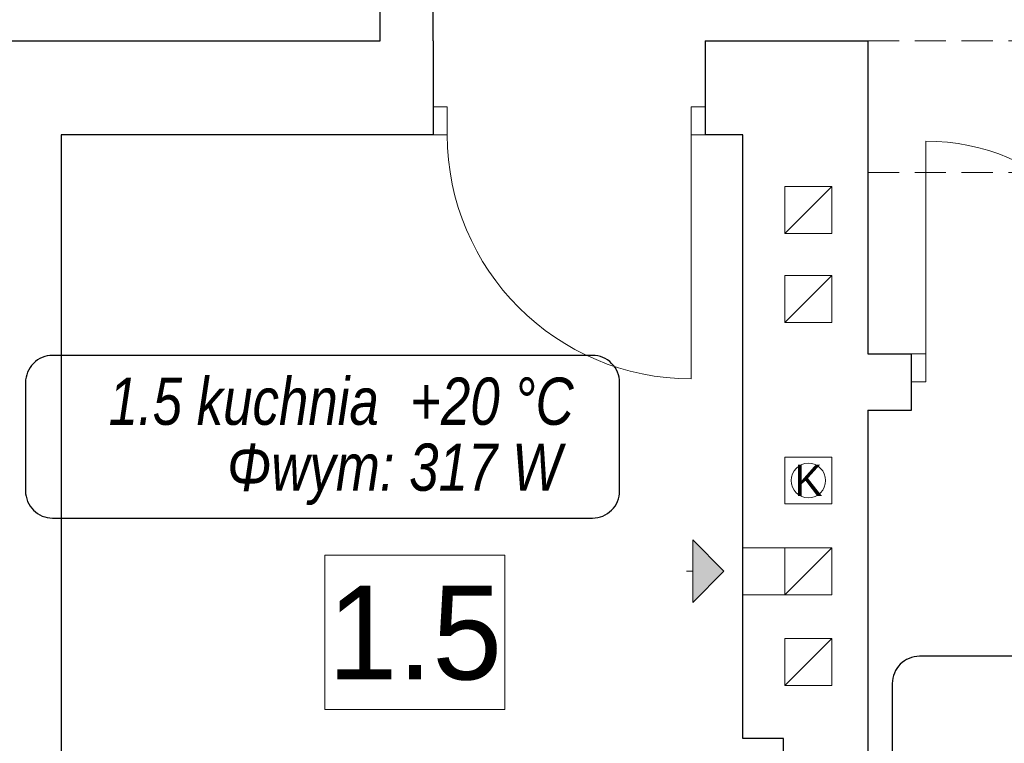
# Model space of a CAD drawing. Extents: x -440864 to -355682, y 13652 to 155872.
# Tile 54 of 179: x -421507 to -418358, y 58889 to 61202. Entities that reach past the tile are written whole.
import ezdxf
from ezdxf.lldxf.tags import DXFTag

# ---------------------------------------------------------------- set-up
doc = ezdxf.new("R2010")
doc.units = 0
doc.header["$MEASUREMENT"] = 0
doc.set_wipeout_variables(frame=1)
doc.linetypes.add('Krawędzie ukryte', pattern=[150, 100, -50])
for name, color, linetype in [('#podkład', 252, 'Continuous'), ('IS_Text_Konstrukcji', 7, 'Continuous'), ('Istniejące kominy', 252, 'Continuous')]:
    doc.layers.add(name, color=color, linetype=linetype)
for name, color, linetype, lineweight in [('Arch opisy_Nr_Pióra__1', 252, 'Continuous', 25), ('INWENT OPISY_Nr_Pióra__21', 252, 'Continuous', 9), ('INWENT RURY SPUSTOWE_Nr_Pióra__21', 252, 'Continuous', 9), ('INWENT. DRZWI_Nr_Pióra__5', 252, 'Continuous', 13), ('INWENT.ŚCIANY_Nr_Pióra__1', 252, 'Continuous', 25), ('Istniejące kominy_Nr_Pióra__21', 252, 'Continuous', 9), ('Istniejące stropy_Nr_Pióra__5', 252, 'Continuous', 13)]:
    doc.layers.add(name, color=color, linetype=linetype, lineweight=lineweight)
doc.styles.add('GENERATED_STYLE_3', font='txt')
doc.styles.add('GENERATED_STYLE_5', font='txt')
doc.styles.get("Standard").update_dxf_attribs({"font": 'arial.ttf', "width": 0.8, "bigfont": 'BIGFONT.SHX'})
tags = doc.linetypes.add('SOLID', pattern=[10, 10, 0]).pattern_tags.tags
tags[6:7] = [DXFTag(74, 4), DXFTag(75, 0), DXFTag(340, '0'), DXFTag(46, 0.0), DXFTag(50, 0.0), DXFTag(44, 0.0), DXFTag(45, 0.0)]
tags[4:5] = [DXFTag(74, 4), DXFTag(75, 0), DXFTag(340, '0'), DXFTag(46, 0.0), DXFTag(50, 0.0), DXFTag(44, 0.0), DXFTag(45, 0.0)]

# ---------------------------------------------------------------- blocks, each defined once
blk = doc.blocks.new('Linia_18', base_point=(-419254.9, 60587.6))
at = {"layer": 'Istniejące kominy_Nr_Pióra__21', "linetype": 'Continuous'}
blk.add_hatch(color=256, dxfattribs=at).paths.add_polyline_path([(-419254.9, 60587.6), (-419354.9, 60487.6), (-419354.9, 60687.6)], flags=0)
for p, q in [((-419254.9, 60587.6), (-419354.9, 60687.6)), ((-419354.9, 60487.6), (-419354.9, 60687.6)), ((-419354.9, 60587.6), (-419374.9, 60587.6)), ((-419254.9, 60587.6), (-419354.9, 60487.6))]:
    blk.add_line(p, q, dxfattribs=at)
blk = doc.blocks.new('piętro')
at = {"layer": 'INWENT RURY SPUSTOWE_Nr_Pióra__21', "color": 252, "linetype": 'Continuous'}
blk.add_circle((-418984.9, 53229.3), 55, dxfattribs=at)
at = {"layer": 'INWENT. DRZWI_Nr_Pióra__5', "color": 252, "linetype": 'Continuous'}
for p, q in [((-420139.9, 54424.3), (-420184.9, 54424.3)), ((-420139.9, 54334.3), (-420139.9, 54424.3)), ((-419359.9, 54334.3), (-419359.9, 54424.3)), ((-419359.9, 54424.3), (-419314.9, 54424.3)), ((-420184.9, 54334.3), (-420139.9, 54334.3)), ((-419359.9, 54334.3), (-419359.9, 53554.3)), ((-419314.9, 54334.3), (-419359.9, 54334.3)), ((-418609.9, 53634.3), (-418609.9, 54314.3)), ((-418654.9, 53634.3), (-418609.9, 53634.3)), ((-418609.9, 53634.3), (-418609.9, 53544.3)), ((-418609.9, 53544.3), (-418654.9, 53544.3))]:
    blk.add_line(p, q, dxfattribs=at)
for centre, radius, start, end in [((-419359.9, 54334.3), 780, 180, 270), ((-418609.9, 53634.3), 680, 0, 90)]:
    blk.add_arc(centre, radius, start, end, dxfattribs=at)
at = {"layer": 'INWENT.ŚCIANY_Nr_Pióra__1', "color": 252, "linetype": 'Continuous'}
for p, q in [((-420354.9, 54634.3), (-420354.9, 55704.3)), ((-420184.9, 54634.3), (-420184.9, 55704.3)), ((-421854.9, 54634.3), (-420354.9, 54634.3)), ((-420184.9, 54634.3), (-420184.9, 54334.3)), ((-419314.9, 54634.3), (-419314.9, 54334.3)), ((-419314.9, 54634.3), (-418794.9, 54634.3)), ((-418794.9, 54634.3), (-418794.9, 53634.3)), ((-421374.9, 54334.3), (-421374.9, 50734.3)), ((-420184.9, 54334.3), (-421374.9, 54334.3)), ((-419194.9, 54334.3), (-419314.9, 54334.3)), ((-419194.9, 52404.3), (-419194.9, 54334.3)), ((-418794.9, 53634.3), (-418654.9, 53634.3)), ((-418654.9, 53454.3), (-418654.9, 53634.3)), ((-418794.9, 53454.3), (-418654.9, 53454.3)), ((-418794.9, 53454.3), (-418794.9, 51914.3)), ((-419064.9, 52404.3), (-419194.9, 52404.3)), ((-419064.9, 50734.3), (-419064.9, 52404.3))]:
    blk.add_line(p, q, dxfattribs=at)
at = {"layer": 'Istniejące kominy_Nr_Pióra__21', "color": 252, "linetype": 'Continuous'}
for p, q in [((-419059.9, 54019.3), (-419059.9, 54169.3)), ((-419059.9, 54169.3), (-418909.9, 54169.3)), ((-419059.9, 54019.3), (-418909.9, 54169.3)), ((-418909.9, 54169.3), (-418909.9, 54019.3)), ((-418909.9, 54019.3), (-419059.9, 54019.3)), ((-418909.9, 53884.3), (-419059.9, 53884.3)), ((-419059.9, 53884.3), (-419059.9, 53734.3)), ((-419059.9, 53734.3), (-418909.9, 53884.3)), ((-418909.9, 53734.3), (-418909.9, 53884.3)), ((-419059.9, 53734.3), (-418909.9, 53734.3)), ((-419059.9, 53154.3), (-419059.9, 53304.3)), ((-419059.9, 53304.3), (-418909.9, 53304.3)), ((-418909.9, 53304.3), (-418909.9, 53154.3)), ((-418909.9, 53154.3), (-419059.9, 53154.3)), ((-419194.9, 53014.3), (-418909.9, 53014.3)), ((-419059.9, 52864.3), (-419059.9, 53014.3)), ((-419059.9, 52864.3), (-418909.9, 53014.3)), ((-418909.9, 53014.3), (-418909.9, 52864.3)), ((-418909.9, 52864.3), (-419194.9, 52864.3)), ((-419059.9, 52574.3), (-419059.9, 52724.3)), ((-419059.9, 52724.3), (-418909.9, 52724.3)), ((-419059.9, 52574.3), (-418909.9, 52724.3)), ((-418909.9, 52724.3), (-418909.9, 52574.3)), ((-418909.9, 52574.3), (-419059.9, 52574.3))]:
    blk.add_line(p, q, dxfattribs=at)
at = {"layer": 'Istniejące stropy_Nr_Pióra__5', "color": 252, "linetype": 'Krawędzie ukryte'}
for p, q in [((-418794.9, 54634.3), (-415204.9, 54634.3)), ((-418794.9, 54214.3), (-415204.9, 54214.3))]:
    blk.add_line(p, q, dxfattribs=at)
at = {"layer": 'Istniejące kominy', "color": 252, "linetype": 'Continuous'}
blk.add_blockref('Linia_18', (-419254.9, 52939.3), dxfattribs=at)
at = {"layer": 'Arch opisy_Nr_Pióra__1', "color": 252, "linetype": 'Continuous', "insert": (-418984.9, 53180.1), "char_height": 100, "attachment_point": 8, "style": 'GENERATED_STYLE_5'}
blk.add_mtext('{K}', dxfattribs=at)
at = {"color": 252, "linetype": 'Continuous', "ltscale": 1698243.08349761}
blk.add_wipeout([(-420531.4, 52991.1), (-419955.4, 52991.1), (-419955.4, 52497), (-420531.4, 52497)], dxfattribs=at).dxf.layer = 'INWENT OPISY_Nr_Pióra__21'
at = {"layer": 'INWENT OPISY_Nr_Pióra__21', "color": 252, "linetype": 'Continuous', "flags": 128}
blk.add_lwpolyline([(-420531.4, 52991.1), (-419955.4, 52991.1), (-419955.4, 52497), (-420531.4, 52497)], close=True, dxfattribs=at)
at = {"layer": 'INWENT OPISY_Nr_Pióra__21', "color": 252, "linetype": 'Continuous', "insert": (-420243.4, 52589), "char_height": 300, "attachment_point": 8, "style": 'GENERATED_STYLE_3'}
blk.add_mtext('{1.5 }', dxfattribs=at)

msp = doc.modelspace()

# ---------------------------------------------------------------- block references
at = {"layer": '#podkład', "color": 3, "lineweight": 50}
msp.add_blockref('piętro', (0, 6500), dxfattribs=at)

# ---------------------------------------------------------------- next in the draw order: linework, layer by layer
at = {"layer": 'IS_Text_Konstrukcji', "linetype": 'SOLID', "ltscale": 10}
for points in [[(-421402.1, 59609.1), (-419675.5, 59609.1, 0.414214), (-419588.8, 59695.7), (-419588.8, 60042.4, 0.414214), (-419675.5, 60129.1), (-421402.1, 60129.1, 0.414214), (-421488.8, 60042.4), (-421488.8, 59695.7, 0.414214), (-421402.1, 59609.1)], [(-418630, 58647.3), (-417388.3, 58647.3, 0.414214), (-417301.7, 58734), (-417301.7, 59080.7, 0.414214), (-417388.3, 59167.3), (-418630, 59167.3, 0.414214), (-418716.7, 59080.7), (-418716.7, 58734, 0.414214), (-418630, 58647.3)]]:
    msp.add_lwpolyline(points, format="xyb", dxfattribs=at)

# ---------------------------------------------------------------- next in the draw order: texts
at = {"layer": 'IS_Text_Konstrukcji', "linetype": 'SOLID', "ltscale": 10, "char_height": 151.2}
for s, insert, attachment_point in [('\\fArial|b0|i1;1.5 kuchnia', (-420358.8, 59905.1), 9), ('\\fArial|b0|i1;+20 °C', (-420258.8, 59905.1), 7), ('\\fArial|b0|i1;Φwym: 317 W', (-420308.8, 59847.5), 2)]:
    msp.add_mtext(s, dxfattribs=dict(at, insert=insert, attachment_point=attachment_point))

doc.saveas('drawing.dxf')
